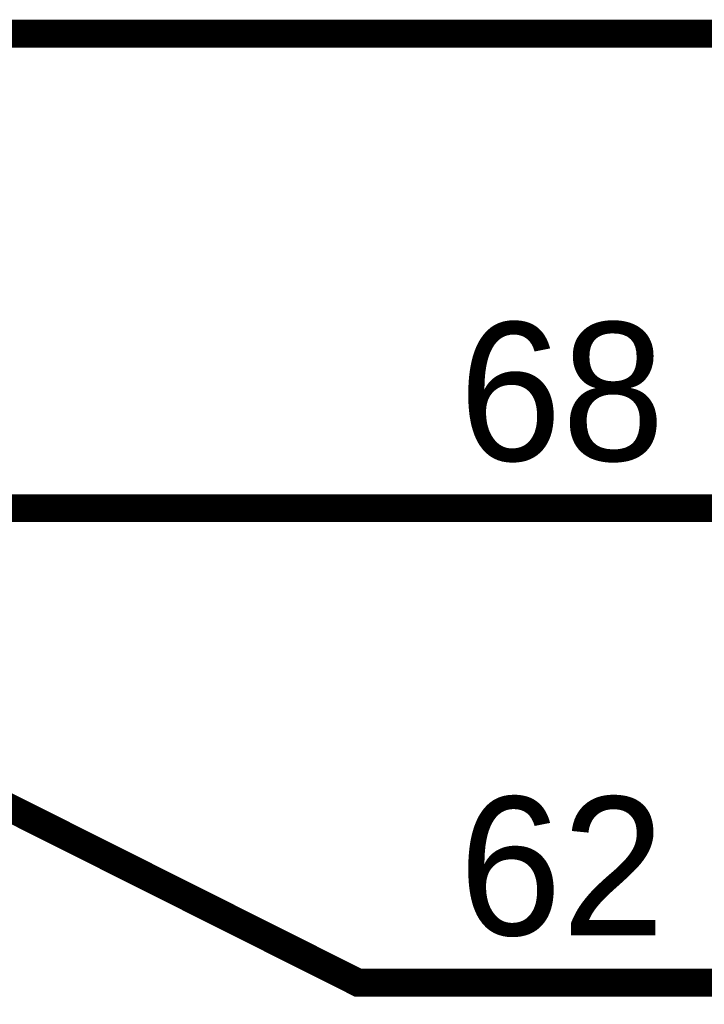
# Model space of a CAD drawing. Extents: x 0 to 22, y 0 to 17.
# Tile 44 of 62: x 12.857 to 13.146, y 11.59 to 12.006. Entities that reach past the tile are written whole.
import ezdxf

# ---------------------------------------------------------------- set-up
doc = ezdxf.new("R2010")
doc.units = 0
doc.layers.add('SHEET', color=255, linetype='CONTINUOUS')

msp = doc.modelspace()

# ---------------------------------------------------------------- linework, layer by layer
at = {"layer": 'SHEET', "const_width": 0.0118}
for points in [[(15.09986, 11.22955), (15.09986, 12), (12.80036, 12), (12.7002, 11.89983)], [(14.30025, 11.22955), (14.30025, 11.79967), (12.7002, 11.79967)], [(13.90045, 11.22955), (13.90045, 11.59933), (12.99985, 11.59933), (12.80036, 11.6995)]]:
    msp.add_lwpolyline(points, dxfattribs=at)

# ---------------------------------------------------------------- texts
at = {"layer": 'SHEET'}
for s, p in [('68', (13.04242, 11.8197)), ('62', (13.04242, 11.61937))]:
    msp.add_text(s, height=0.058431, dxfattribs=at).set_placement(p)

doc.saveas('drawing.dxf')
